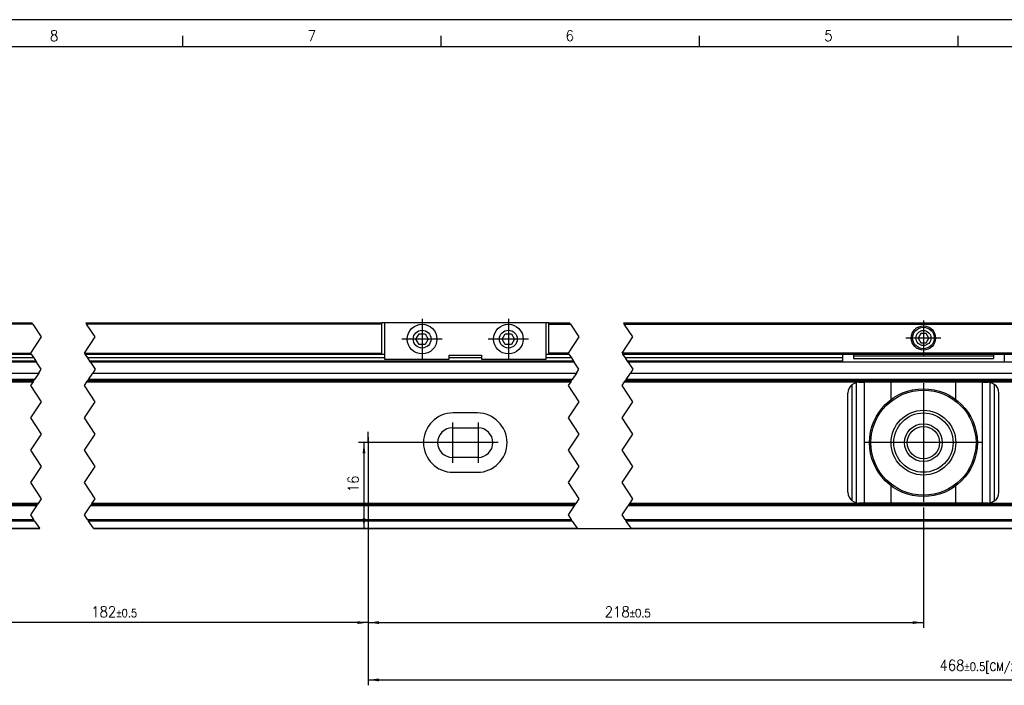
# Model space of a CAD drawing. Header units: inches. Extents: x -381 to 1766, y -418 to 176.
# Tile 14 of 19: x 88 to 271, y 52 to 176. Entities that reach past the tile are written whole.
import ezdxf

# ---------------------------------------------------------------- set-up
doc = ezdxf.new("R2010")
doc.units = ezdxf.units.IN
doc.linetypes.add('DOT_CENTER', pattern=[14, 12, -1, 0, -1])
doc.layers.add('1', color=7, linetype='Continuous')
doc.styles.add('CONVERTER_12', font='txt.shx', dxfattribs={"width": 0.9})
doc.dimstyles.new('ME10_DIM_10', dxfattribs={"dimtxt": 2, "dimasz": 2, "dimexe": 1, "dimexo": 1, "dimgap": 1, "dimtad": 1, "dimdsep": 46, "dimtxsty": 'CONVERTER_12', "dimsah": 1, "dimcen": 0.09, "dimclrd": 2, "dimclre": 2, "dimclrt": 2, "dimadec": 0, "dimazin": 0, "dimtol": 1, "dimtp": 0.5, "dimtm": 0.5, "dimtfac": 0.75, "dimtdec": 1, "dimtix": 1, "dimtmove": 0, "dimatfit": 3, "dimfxl": 1, "dimtolj": 1, "dimtzin": 0, "dimarcsym": 0})
doc.dimstyles.new('ME10_DIM_14', dxfattribs={"dimtxt": 2, "dimasz": 2, "dimexe": 1, "dimexo": 1, "dimgap": 1, "dimtad": 1, "dimdsep": 46, "dimtxsty": 'CONVERTER_12', "dimsah": 1, "dimcen": 0.09, "dimclrd": 2, "dimclre": 2, "dimclrt": 2, "dimadec": 0, "dimazin": 0, "dimtfac": 1, "dimtdec": 4, "dimtix": 1, "dimtmove": 0, "dimatfit": 3, "dimfxl": 1, "dimtolj": 1, "dimtzin": 0, "dimarcsym": 0})
doc.dimstyles.new('ME10_DIM_15', dxfattribs={"dimtxt": 2, "dimasz": 2, "dimexe": 1, "dimexo": 1, "dimgap": 1, "dimtad": 1, "dimdsep": 46, "dimtxsty": 'CONVERTER_12', "dimsah": 1, "dimcen": 0.09, "dimclrd": 2, "dimclre": 2, "dimclrt": 2, "dimadec": 0, "dimazin": 0, "dimtol": 1, "dimtp": 0.5, "dimtm": 0.5, "dimtfac": 0.75, "dimtdec": 1, "dimtix": 1, "dimtmove": 0, "dimatfit": 3, "dimfxl": 1, "dimtolj": 1, "dimtzin": 0, "dimarcsym": 0})
doc.dimstyles.new('ME10_DIM_16', dxfattribs={"dimtxt": 2, "dimasz": 2, "dimexe": 1, "dimexo": 1, "dimgap": 1, "dimtad": 1, "dimdsep": 46, "dimtxsty": 'CONVERTER_12', "dimsah": 1, "dimcen": 0.09, "dimclrd": 2, "dimclre": 2, "dimclrt": 2, "dimadec": 0, "dimazin": 0, "dimtol": 1, "dimtp": 0.5, "dimtm": 0.5, "dimtfac": 0.75, "dimtdec": 1, "dimtix": 1, "dimtmove": 0, "dimatfit": 3, "dimfxl": 1, "dimtolj": 1, "dimtzin": 0, "dimarcsym": 0})

# ---------------------------------------------------------------- blocks, each defined once
blk = doc.blocks.new('SOPORTE_SV_870__2', base_point=(-94.74999600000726, 81.19999959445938))
at = {"color": 7, "linetype": 'Continuous'}
for p, q in [((16.98980466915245, 119.3999995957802), (90.37943893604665, 119.3999995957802)), ((90.51277226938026, 119.1999995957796), (17.12313800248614, 119.1999995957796)), ((100.379438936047, 119.3999995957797), (155.2500039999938, 119.3999995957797)), ((155.2500039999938, 119.1999995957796), (100.5127722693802, 119.1999995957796)), ((155.2500039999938, 119.1999995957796), (155.2500039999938, 119.3999995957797)), ((155.7500039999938, 119.3999995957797), (155.2500039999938, 119.3999995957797)), ((155.2500039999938, 113.7999995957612), (155.2500039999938, 119.1999995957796)), ((185.7500039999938, 119.3999995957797), (155.7500039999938, 119.3999995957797)), ((155.7500039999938, 119.3999995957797), (155.7500039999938, 112.6499995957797)), ((186.2500039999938, 119.3999995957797), (185.7500039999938, 119.3999995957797)), ((185.7500039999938, 112.6499995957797), (185.7500039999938, 119.3999995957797)), ((186.2500039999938, 119.19999959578), (186.2500039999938, 119.3999995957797)), ((186.2500039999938, 119.3999995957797), (190.1196359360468, 119.3999995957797)), ((186.2500039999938, 119.19999959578), (190.25296926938, 119.1999995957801)), ((186.2500039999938, 113.7999995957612), (186.2500039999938, 119.19999959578)), ((200.1196359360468, 119.3999995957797), (277.7111395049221, 119.3999995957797)), ((200.25296926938, 119.19999959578), (277.8444728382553, 119.19999959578)), ((161.6000039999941, 116.3999995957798), (162.1821131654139, 117.3999995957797)), ((162.1821131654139, 117.3999995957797), (163.3178948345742, 117.3999995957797)), ((163.3178948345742, 117.3999995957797), (163.900003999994, 116.3999995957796)), ((177.6000039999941, 116.3999995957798), (178.1821131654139, 117.3999995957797)), ((178.1821131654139, 117.3999995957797), (179.3178948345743, 117.3999995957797)), ((179.3178948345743, 117.3999995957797), (179.900003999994, 116.3999995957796)), ((255.2500039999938, 117.4660249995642), (254.7500039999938, 116.5999995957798)), ((256.2500039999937, 117.4660249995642), (255.2500039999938, 117.4660249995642)), ((256.7500039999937, 116.5999995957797), (256.2500039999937, 117.4660249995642)), ((162.1750039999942, 115.4040703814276), (161.6000039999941, 116.3999995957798)), ((163.3250039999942, 115.4040703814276), (162.1750039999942, 115.4040703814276)), ((163.900003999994, 116.3999995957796), (163.3250039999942, 115.4040703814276)), ((178.1750039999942, 115.4040703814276), (177.6000039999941, 116.3999995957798)), ((179.3250039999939, 115.4040703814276), (178.1750039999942, 115.4040703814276)), ((179.900003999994, 116.3999995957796), (179.3250039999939, 115.4040703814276)), ((254.7500039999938, 116.5999995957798), (255.2500039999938, 115.7339741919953)), ((255.2500039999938, 115.7339741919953), (256.2500039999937, 115.7339741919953)), ((256.2500039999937, 115.7339741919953), (256.7500039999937, 116.5999995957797)), ((16.72313746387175, 113.7999995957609), (90.11277226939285, 113.7999995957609)), ((16.85647133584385, 113.5999995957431), (90.24610560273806, 113.5999995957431)), ((100.1127717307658, 113.7999995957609), (155.2500039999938, 113.7999995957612)), ((100.246105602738, 113.5999995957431), (155.2500039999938, 113.5999995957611)), ((155.2500039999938, 113.5999995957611), (155.2500039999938, 113.7999995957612)), ((155.2500039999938, 113.5999995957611), (155.7500039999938, 113.5999995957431)), ((167.7500039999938, 113.3999995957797), (173.7500039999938, 113.3999995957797)), ((167.7500039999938, 112.6499995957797), (167.7500039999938, 113.3999995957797)), ((173.7500039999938, 113.3999995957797), (173.7500039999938, 112.6499995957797)), ((185.7500039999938, 113.5999995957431), (186.2500039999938, 113.5999995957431)), ((189.8529690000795, 113.7999999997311), (186.2500039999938, 113.7999995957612)), ((186.2500039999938, 113.5999995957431), (186.2500039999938, 113.7999995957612)), ((186.2500039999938, 113.5999995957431), (189.986309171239, 113.5999897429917)), ((277.4444728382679, 113.7999995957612), (199.852968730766, 113.7999995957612)), ((199.9863026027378, 113.5999995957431), (277.5778061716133, 113.5999995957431)), ((240.7500039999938, 113.5999961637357), (240.7500039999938, 112.1019431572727)), ((242.7500039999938, 113.5999919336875), (242.7500039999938, 113.2652482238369)), ((268.7500039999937, 113.2652482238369), (242.7500039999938, 113.2652482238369)), ((242.7500039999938, 113.2652482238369), (242.7500039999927, 112.7961776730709)), ((268.7500039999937, 113.5999919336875), (268.7500039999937, 113.2652482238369)), ((268.7500039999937, 113.2652482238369), (268.7500039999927, 112.7961776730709)), ((270.7500039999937, 113.5999961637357), (270.7500039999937, 112.1019431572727)), ((91.24610560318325, 112.0999995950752), (17.85647133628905, 112.0999995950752)), ((90.71277226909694, 112.8999995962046), (82.75000377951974, 112.8999995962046)), ((91.11277226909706, 112.2999995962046), (82.75000983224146, 112.2999995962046)), ((155.7499987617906, 112.8999995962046), (100.712772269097, 112.8999995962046)), ((190.852969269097, 112.2999995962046), (101.1127722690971, 112.2999995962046)), ((190.9863026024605, 112.0999995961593), (101.2461056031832, 112.0999995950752)), ((155.7500039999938, 112.6499995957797), (167.7500039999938, 112.6499995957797)), ((173.7499979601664, 112.8999995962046), (167.7499973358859, 112.8999995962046)), ((173.7500039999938, 112.6499995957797), (185.7500039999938, 112.6499995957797)), ((190.4529692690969, 112.8999995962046), (185.7499972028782, 112.8999995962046)), ((240.7500027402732, 112.8999995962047), (200.4529692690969, 112.8999995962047)), ((240.7500095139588, 112.2999995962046), (200.852969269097, 112.2999995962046)), ((278.5778061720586, 112.0999995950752), (200.9863026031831, 112.0999995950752)), ((270.7500039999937, 112.1019431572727), (240.7500039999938, 112.1019431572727)), ((242.7500039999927, 112.7961776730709), (268.7500039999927, 112.7961776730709)), ((18.25647079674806, 110.0999995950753), (91.64610506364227, 110.0999995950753)), ((101.6461050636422, 110.0999995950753), (191.3863020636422, 110.0999995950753)), ((201.3863020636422, 110.0999995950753), (278.9778056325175, 110.0999995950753)), ((17.18980412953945, 108.4999995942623), (90.57943839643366, 108.4999995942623)), ((17.32313746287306, 108.6999995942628), (90.71277172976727, 108.6999995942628)), ((90.84610506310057, 108.8999995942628), (17.45647079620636, 108.8999995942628)), ((100.5794383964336, 108.4999995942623), (190.3196353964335, 108.4999995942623)), ((100.7127717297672, 108.6999995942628), (190.4529687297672, 108.6999995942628)), ((190.5863020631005, 108.8999995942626), (100.8461050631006, 108.8999995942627)), ((200.3196353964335, 108.4999995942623), (277.911138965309, 108.4999995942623)), ((200.4529687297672, 108.6999995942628), (278.0444722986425, 108.6999995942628)), ((278.1778056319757, 108.8999995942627), (200.5863020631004, 108.8999995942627)), ((242.5500039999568, 107.9999995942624), (242.9441263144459, 108.2304580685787)), ((242.5500039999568, 86.39999959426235), (242.5500039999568, 107.9999995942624)), ((242.9441263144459, 108.2304580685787), (243.1492044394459, 108.3076217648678)), ((243.1492044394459, 108.3076217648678), (243.3479152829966, 108.3591638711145)), ((243.7500039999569, 108.3999995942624), (243.3479152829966, 108.3591638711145)), ((243.3479152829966, 86.04083531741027), (243.3479152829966, 108.3591638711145)), ((243.7500039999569, 108.3999995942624), (244.8243292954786, 108.3999995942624)), ((244.8243292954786, 85.99999959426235), (244.8243292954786, 108.3999995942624)), ((249.7424568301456, 108.3999995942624), (244.8243292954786, 108.3999995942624)), ((261.7575511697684, 108.3999995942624), (249.7424568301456, 108.3999995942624)), ((249.7424568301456, 105.1943336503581), (249.7424568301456, 108.3999995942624)), ((261.7575511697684, 105.1943336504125), (261.7575511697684, 108.3999995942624)), ((266.6756787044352, 108.3999995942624), (261.7575511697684, 108.3999995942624)), ((266.6756787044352, 85.99999959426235), (266.6756787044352, 108.3999995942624)), ((266.6756787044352, 108.3999995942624), (267.7500039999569, 108.3999995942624)), ((268.1520927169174, 108.3591638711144), (267.7500039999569, 108.3999995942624)), ((268.1520927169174, 86.04083531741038), (268.1520927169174, 108.3591638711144)), ((268.1520927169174, 108.3591638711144), (268.3508035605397, 108.3076217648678)), ((268.3508035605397, 108.3076217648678), (268.5558816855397, 108.2304580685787)), ((268.5558816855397, 108.2304580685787), (268.950003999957, 107.9999995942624)), ((268.9500039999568, 86.39999959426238), (268.950003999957, 107.9999995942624)), ((241.7500039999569, 87.99999959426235), (241.7500039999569, 106.3999995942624)), ((269.7500039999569, 87.99999959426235), (269.7500039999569, 106.3999995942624)), ((173.0000039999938, 102.6999995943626), (168.5000039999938, 102.6999995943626)), ((168.3778449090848, 99.94999959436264), (173.1221630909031, 99.94999959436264)), ((173.1221630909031, 94.44999959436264), (168.3778449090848, 94.44999959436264)), ((168.5000039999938, 91.69999959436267), (173.0000039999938, 91.69999959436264)), ((249.7424568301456, 85.99999959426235), (249.7424568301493, 89.20566553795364)), ((261.7575511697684, 85.99999959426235), (261.7575511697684, 89.20566553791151)), ((91.51277172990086, 85.89999959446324), (18.12313746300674, 85.89999959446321)), ((191.2529687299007, 85.89999959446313), (101.5127717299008, 85.89999959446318)), ((278.8444722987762, 85.89999959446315), (201.2529687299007, 85.89999959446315)), ((242.9441263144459, 86.1695449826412), (242.5500039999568, 86.39999959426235)), ((243.1492044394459, 86.09238128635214), (242.9441263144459, 86.1695449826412)), ((243.3479152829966, 86.04083531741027), (243.1492044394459, 86.09238128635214)), ((243.3479152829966, 86.04083531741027), (243.7500039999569, 85.99999959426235)), ((244.8243292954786, 85.99999959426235), (243.7500039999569, 85.99999959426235)), ((249.7424568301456, 85.99999959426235), (244.8243292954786, 85.99999959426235)), ((261.7575511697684, 85.99999959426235), (249.7424568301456, 85.99999959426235)), ((266.6756787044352, 85.99999959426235), (261.7575511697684, 85.99999959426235)), ((267.7500039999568, 85.99999959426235), (266.6756787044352, 85.99999959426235)), ((267.7500039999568, 85.99999959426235), (268.1520927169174, 86.04083531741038)), ((268.3508035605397, 86.09238128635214), (268.1520927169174, 86.04083531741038)), ((268.5558816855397, 86.1695449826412), (268.3508035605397, 86.09238128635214)), ((268.9500039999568, 86.39999959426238), (268.5558816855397, 86.1695449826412)), ((91.24610506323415, 85.49999959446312), (17.85647079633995, 85.49999959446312)), ((91.37943839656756, 85.69999959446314), (17.98980412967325, 85.69999959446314)), ((190.986302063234, 85.49999959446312), (101.2461050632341, 85.49999959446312)), ((191.1196353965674, 85.69999959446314), (101.3794383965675, 85.69999959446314)), ((278.5778056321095, 85.49999959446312), (200.9863020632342, 85.49999959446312)), ((278.7111389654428, 85.69999959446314), (201.1196353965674, 85.69999959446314)), ((17.30092257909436, 82.93332366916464), (90.69055575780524, 82.93332366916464)), ((90.87626891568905, 82.65475462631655), (17.48663464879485, 82.65475462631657)), ((100.6905557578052, 82.93332366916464), (190.4307596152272, 82.93332366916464)), ((190.6164659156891, 82.65475462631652), (100.8762689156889, 82.65475462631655)), ((200.4307596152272, 82.93332366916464), (278.0222513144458, 82.93332366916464)), ((278.2079694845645, 82.65475462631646), (200.616465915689, 82.6547546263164)), ((18.37551612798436, 81.32143240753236), (91.76515039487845, 81.32143240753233)), ((91.84610560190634, 81.19999959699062), (18.45647133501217, 81.19999959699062)), ((101.7651503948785, 81.32143240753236), (191.5053473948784, 81.32143240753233)), ((191.5863026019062, 81.19999959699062), (101.8461056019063, 81.19999959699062)), ((201.5053473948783, 81.32143240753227), (279.0968509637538, 81.32143240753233)), ((279.1778061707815, 81.19999959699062), (201.5863026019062, 81.19999959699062))]:
    blk.add_line(p, q, dxfattribs=at)
at = {"color": 2, "linetype": 'DOT_CENTER'}
for p, q in [((90.51277226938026, 119.1999995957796), (90.37943893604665, 119.3999995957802)), ((90.51277226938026, 119.1999995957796), (92.11277200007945, 116.7999999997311)), ((100.379438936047, 119.3999995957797), (100.5127722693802, 119.1999995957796)), ((102.1127720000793, 116.7999999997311), (100.5127722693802, 119.1999995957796)), ((190.25296926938, 119.1999995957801), (190.1196359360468, 119.3999995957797)), ((190.25296926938, 119.1999995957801), (191.8529690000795, 116.7999999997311)), ((200.1196359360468, 119.3999995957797), (200.25296926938, 119.19999959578)), ((201.8529690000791, 116.7999999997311), (200.25296926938, 119.19999959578)), ((92.11277200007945, 116.7999999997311), (90.11277226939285, 113.7999995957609)), ((100.1127717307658, 113.7999995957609), (102.1127720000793, 116.7999999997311)), ((191.8529690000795, 116.7999999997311), (189.8529690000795, 113.7999999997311)), ((199.852968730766, 113.7999995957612), (201.8529690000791, 116.7999999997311)), ((90.24610560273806, 113.5999995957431), (90.11277226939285, 113.7999995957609)), ((90.24610560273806, 113.5999995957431), (90.71277226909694, 112.8999995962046)), ((100.1127717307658, 113.7999995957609), (100.246105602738, 113.5999995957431)), ((100.712772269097, 112.8999995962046), (100.246105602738, 113.5999995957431)), ((189.986309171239, 113.5999897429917), (189.8529690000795, 113.7999999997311)), ((189.986309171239, 113.5999897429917), (190.4529692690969, 112.8999995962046)), ((199.852968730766, 113.7999995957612), (199.9863026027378, 113.5999995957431)), ((200.4529692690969, 112.8999995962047), (199.9863026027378, 113.5999995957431)), ((90.71277226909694, 112.8999995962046), (91.11277226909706, 112.2999995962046)), ((91.11277226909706, 112.2999995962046), (91.24610560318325, 112.0999995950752)), ((92.11277200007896, 110.7999999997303), (91.24610560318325, 112.0999995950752)), ((101.1127722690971, 112.2999995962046), (100.712772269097, 112.8999995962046)), ((101.2461056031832, 112.0999995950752), (101.1127722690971, 112.2999995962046)), ((101.2461056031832, 112.0999995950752), (102.1127720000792, 110.7999999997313)), ((190.4529692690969, 112.8999995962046), (190.852969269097, 112.2999995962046)), ((190.852969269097, 112.2999995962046), (190.9863026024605, 112.0999995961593)), ((191.8529690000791, 110.7999999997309), (190.9863026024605, 112.0999995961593)), ((200.852969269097, 112.2999995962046), (200.4529692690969, 112.8999995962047)), ((200.9863026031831, 112.0999995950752), (200.852969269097, 112.2999995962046)), ((200.9863026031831, 112.0999995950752), (201.8529690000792, 110.799999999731)), ((91.64610506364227, 110.0999995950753), (90.84610506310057, 108.8999995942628)), ((91.64610506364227, 110.0999995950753), (92.11277200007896, 110.7999999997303)), ((100.8461050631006, 108.8999995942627), (101.6461050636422, 110.0999995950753)), ((102.1127720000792, 110.7999999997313), (101.6461050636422, 110.0999995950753)), ((191.3863020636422, 110.0999995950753), (190.5863020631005, 108.8999995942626)), ((191.3863020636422, 110.0999995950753), (191.8529690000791, 110.7999999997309)), ((200.5863020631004, 108.8999995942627), (201.3863020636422, 110.0999995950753)), ((201.8529690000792, 110.799999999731), (201.3863020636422, 110.0999995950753)), ((90.57943839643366, 108.4999995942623), (90.11277200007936, 107.7999999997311)), ((90.11277200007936, 107.7999999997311), (92.11277200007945, 104.799999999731)), ((90.71277172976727, 108.6999995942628), (90.57943839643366, 108.4999995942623)), ((90.71277172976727, 108.6999995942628), (90.84610506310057, 108.8999995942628)), ((100.1127720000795, 107.799999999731), (100.5794383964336, 108.4999995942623)), ((102.1127720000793, 104.7999999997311), (100.1127720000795, 107.799999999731)), ((100.5794383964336, 108.4999995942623), (100.7127717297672, 108.6999995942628)), ((100.8461050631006, 108.8999995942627), (100.7127717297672, 108.6999995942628)), ((190.3196353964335, 108.4999995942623), (189.8529690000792, 107.7999999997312)), ((189.8529690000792, 107.7999999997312), (191.8529690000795, 104.799999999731)), ((190.4529687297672, 108.6999995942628), (190.3196353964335, 108.4999995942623)), ((190.4529687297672, 108.6999995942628), (190.5863020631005, 108.8999995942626)), ((199.8529690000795, 107.799999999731), (200.3196353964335, 108.4999995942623)), ((201.8529690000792, 104.7999999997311), (199.8529690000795, 107.799999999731)), ((200.3196353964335, 108.4999995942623), (200.4529687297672, 108.6999995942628)), ((200.5863020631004, 108.8999995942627), (200.4529687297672, 108.6999995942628)), ((92.11277200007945, 104.799999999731), (90.11277200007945, 101.7999999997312)), ((100.1127720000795, 101.799999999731), (102.1127720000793, 104.7999999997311)), ((191.8529690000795, 104.799999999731), (189.8529690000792, 101.7999999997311)), ((199.8529690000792, 101.7999999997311), (201.8529690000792, 104.7999999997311)), ((90.11277200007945, 101.7999999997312), (92.11277200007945, 98.79999999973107)), ((102.1127720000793, 98.7999999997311), (100.1127720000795, 101.799999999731)), ((189.8529690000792, 101.7999999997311), (191.8529690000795, 98.79999999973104)), ((201.8529690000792, 98.7999999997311), (199.8529690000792, 101.7999999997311)), ((92.11277200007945, 98.79999999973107), (90.11277200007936, 95.7999999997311)), ((100.1127720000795, 95.79999999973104), (102.1127720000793, 98.7999999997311)), ((191.8529690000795, 98.79999999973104), (189.8529690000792, 95.79999999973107)), ((199.8529690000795, 95.79999999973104), (201.8529690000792, 98.7999999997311)), ((90.11277200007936, 95.7999999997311), (92.11277200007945, 92.79999999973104)), ((102.1127720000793, 92.79999999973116), (100.1127720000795, 95.79999999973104)), ((189.8529690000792, 95.79999999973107), (191.8529690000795, 92.79999999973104)), ((201.8529690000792, 92.7999999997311), (199.8529690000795, 95.79999999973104)), ((92.11277200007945, 92.79999999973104), (90.11277200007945, 89.7999999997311)), ((100.1127720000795, 89.79999999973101), (102.1127720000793, 92.79999999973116)), ((191.8529690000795, 92.79999999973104), (189.8529690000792, 89.7999999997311)), ((199.8529690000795, 89.79999999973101), (201.8529690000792, 92.7999999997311)), ((90.11277200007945, 89.7999999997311), (92.11277200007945, 86.79999999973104)), ((102.1127720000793, 86.79999999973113), (100.1127720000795, 89.79999999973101)), ((189.8529690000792, 89.7999999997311), (191.8529690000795, 86.79999999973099)), ((201.8529690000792, 86.79999999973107), (199.8529690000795, 89.79999999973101)), ((91.51277172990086, 85.89999959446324), (91.37943839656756, 85.69999959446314)), ((92.11277200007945, 86.79999999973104), (91.51277172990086, 85.89999959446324)), ((101.3794383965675, 85.69999959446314), (101.5127717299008, 85.89999959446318)), ((101.5127717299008, 85.89999959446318), (102.1127720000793, 86.79999999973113)), ((191.2529687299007, 85.89999959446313), (191.1196353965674, 85.69999959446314)), ((191.8529690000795, 86.79999999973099), (191.2529687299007, 85.89999959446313)), ((201.1196353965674, 85.69999959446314), (201.2529687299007, 85.89999959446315)), ((201.2529687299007, 85.89999959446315), (201.8529690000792, 86.79999999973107)), ((91.24610506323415, 85.49999959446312), (90.11277200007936, 83.7999999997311)), ((91.24610506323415, 85.49999959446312), (91.37943839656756, 85.69999959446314)), ((100.1127720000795, 83.79999999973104), (101.2461050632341, 85.49999959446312)), ((101.3794383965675, 85.69999959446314), (101.2461050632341, 85.49999959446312)), ((190.986302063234, 85.49999959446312), (189.8529690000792, 83.7999999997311)), ((190.986302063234, 85.49999959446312), (191.1196353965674, 85.69999959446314)), ((199.8529690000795, 83.79999999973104), (200.9863020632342, 85.49999959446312)), ((201.1196353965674, 85.69999959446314), (200.9863020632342, 85.49999959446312)), ((90.11277200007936, 83.7999999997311), (90.69055575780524, 82.93332366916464)), ((90.87626891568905, 82.65475462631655), (90.69055575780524, 82.93332366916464)), ((90.87626891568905, 82.65475462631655), (91.76515039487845, 81.32143240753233)), ((100.6905557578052, 82.93332366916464), (100.1127720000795, 83.79999999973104)), ((100.6905557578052, 82.93332366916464), (100.8762689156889, 82.65475462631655)), ((101.7651503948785, 81.32143240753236), (100.8762689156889, 82.65475462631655)), ((189.8529690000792, 83.7999999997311), (190.4307596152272, 82.93332366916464)), ((190.6164659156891, 82.65475462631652), (190.4307596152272, 82.93332366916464)), ((190.6164659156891, 82.65475462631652), (191.5053473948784, 81.32143240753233)), ((200.4307596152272, 82.93332366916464), (199.8529690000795, 83.79999999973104)), ((200.4307596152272, 82.93332366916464), (200.616465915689, 82.6547546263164)), ((201.5053473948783, 81.32143240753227), (200.616465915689, 82.6547546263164)), ((91.84610560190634, 81.19999959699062), (91.76515039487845, 81.32143240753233)), ((101.7651503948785, 81.32143240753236), (101.8461056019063, 81.19999959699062)), ((191.5863026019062, 81.19999959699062), (191.5053473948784, 81.32143240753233)), ((201.5053473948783, 81.32143240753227), (201.5863026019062, 81.19999959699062))]:
    blk.add_line(p, q, dxfattribs=at)
at = {"color": 7, "linetype": 'Continuous'}
for centre, radius in [((162.7500039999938, 116.3999995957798), 2.75), ((178.7500039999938, 116.3999995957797), 2.75), ((255.7500039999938, 116.5999995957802), 2.250000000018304), ((162.7500039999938, 116.3999995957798), 1.649999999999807), ((178.7500039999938, 116.3999995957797), 1.649999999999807), ((255.7500039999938, 116.5999995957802), 2.000000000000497), ((255.7500039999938, 116.5999995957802), 1.39378221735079), ((255.7500039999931, 97.19999959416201), 10), ((255.7500039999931, 97.19999959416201), 9.750000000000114), ((255.7500039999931, 97.19999959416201), 5.999999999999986), ((255.7500039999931, 97.19999959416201), 5.5), ((255.7500039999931, 97.19999959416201), 3.5), ((255.7500039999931, 97.19999959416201), 2.999999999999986)]:
    blk.add_circle(centre, radius, dxfattribs=at)
for centre, radius, start, end in [((243.7500039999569, 106.3999995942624), 2.000000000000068, 126.8698976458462, 180), ((267.7500039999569, 106.3999995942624), 2, 0, 53.13010235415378), ((168.5000039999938, 97.19999959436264), 5.499999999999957, 90, 270), ((173.0000039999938, 97.19999959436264), 5.5, 270, 90), ((168.3778449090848, 97.19999959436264), 2.75, 90, 270), ((173.1221630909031, 97.19999959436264), 2.75, 270, 90), ((243.7500039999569, 87.99999959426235), 2, 180, 233.1301023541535), ((267.7500039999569, 87.99999959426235), 1.999999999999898, 306.8698976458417, 0)]:
    blk.add_arc(centre, radius, start, end, dxfattribs=at)
at = {"layer": '1', "color": 2, "linetype": 'DOT_CENTER'}
for p, q in [((162.7500039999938, 120.1499995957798), (162.7500039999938, 112.6499995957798)), ((178.7500039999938, 120.1499995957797), (178.7500039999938, 112.6499995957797)), ((255.7500039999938, 119.8499995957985), (255.7500039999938, 113.3499995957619)), ((166.5000039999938, 116.3999995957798), (159.0000039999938, 116.3999995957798)), ((182.5000039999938, 116.3999995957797), (175.0000039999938, 116.3999995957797)), ((259.000004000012, 116.5999995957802), (252.5000039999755, 116.5999995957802)), ((255.7500039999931, 108.199999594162), (255.7500039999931, 86.19999959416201)), ((168.3778449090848, 100.9499995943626), (168.3778449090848, 93.44999959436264)), ((173.1221630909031, 100.9499995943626), (173.1221630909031, 93.44999959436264)), ((255.7500039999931, 101.699999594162), (255.7500039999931, 92.69999959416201)), ((172.1278449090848, 97.19999959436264), (164.6278449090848, 97.19999959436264)), ((176.8721630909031, 97.19999959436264), (170.6370367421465, 97.19999959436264)), ((266.7500039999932, 97.19999959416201), (244.7500039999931, 97.19999959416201)), ((260.2500039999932, 97.19999959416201), (251.2500039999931, 97.19999959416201))]:
    blk.add_line(p, q, dxfattribs=at)
blk = doc.blocks.new('*D69')
at = {"layer": '1', "color": 2, "linetype": 'Continuous'}
for p, q in [((152.7500039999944, 98.19999959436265), (152.7500039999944, 52.21275364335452)), ((397.7500039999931, 96.19999959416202), (397.7500039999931, 52.21275364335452)), ((152.7500039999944, 53.21275364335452), (397.7500039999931, 53.21275364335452))]:
    blk.add_line(p, q, dxfattribs=at)
at = {"layer": '1', "color": 2}
for points in [[(154.7500039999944, 53.47605863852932), (154.7500039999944, 52.94944864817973), (152.7500039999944, 53.21275364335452)], [(395.7500039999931, 52.94944864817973), (395.7500039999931, 53.47605863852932), (397.7500039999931, 53.21275364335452)]]:
    blk.add_solid(points, dxfattribs=at)
at = {"layer": '1', "color": 2, "insert": (258.718319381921, 54.41275364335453), "char_height": 2, "attachment_point": 7, "rotation": 0.00013888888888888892, "line_spacing_factor": 0.60024009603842, "style": 'CONVERTER_12'}
blk.add_mtext('\\C2;\\C2;\\C2;468\\C2;\\H1.5;{\\Fgdt;`}0.5\\C2;[CM/2+15]', dxfattribs=at)
blk = doc.blocks.new('*D73')
at = {"layer": '1', "color": 2, "linetype": 'Continuous'}
for p, q in [((175.872163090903, 97.19999959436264), (150.964320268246, 97.19999959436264)), ((151.964320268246, 97.19999959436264), (151.964320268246, 81.19999959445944)), ((434.2500039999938, 81.19999959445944), (150.964320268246, 81.19999959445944))]:
    blk.add_line(p, q, dxfattribs=at)
at = {"layer": '1', "color": 2}
for points in [[(152.2276252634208, 95.19999959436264), (151.7010152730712, 95.19999959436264), (151.964320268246, 97.19999959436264)], [(151.7010152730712, 83.19999959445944), (152.2276252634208, 83.19999959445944), (151.964320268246, 81.19999959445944)]]:
    blk.add_solid(points, dxfattribs=at)
at = {"layer": '1', "color": 2, "insert": (150.964320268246, 87.99999959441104), "char_height": 2, "attachment_point": 7, "rotation": 90, "line_spacing_factor": 0.60024009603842, "style": 'CONVERTER_12'}
blk.add_mtext('16', dxfattribs=at)
blk = doc.blocks.new('*D74')
at = {"layer": '1', "color": 2, "linetype": 'Continuous'}
for p, q in [((152.7500039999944, 98.19999959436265), (152.7500039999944, 62.84149279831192)), ((67.75000399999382, 85.19999959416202), (67.75000399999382, 62.84149279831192)), ((152.7500039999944, 63.84149279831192), (67.75000399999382, 63.84149279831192))]:
    blk.add_line(p, q, dxfattribs=at)
at = {"layer": '1', "color": 2}
for points in [[(69.75000399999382, 64.10479779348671), (69.75000399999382, 63.57818780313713), (67.75000399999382, 63.84149279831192)], [(150.7500039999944, 63.57818780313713), (150.7500039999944, 64.10479779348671), (152.7500039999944, 63.84149279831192)]]:
    blk.add_solid(points, dxfattribs=at)
at = {"layer": '1', "color": 2, "insert": (101.3804552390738, 64.84149279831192), "char_height": 2, "attachment_point": 7, "rotation": 0.00013888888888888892, "line_spacing_factor": 0.60024009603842, "style": 'CONVERTER_12'}
blk.add_mtext('\\C2;182\\C2;\\H1.5;{\\Fgdt;`}0.5', dxfattribs=at)
blk = doc.blocks.new('*D75')
at = {"layer": '1', "color": 2, "linetype": 'Continuous'}
for p, q in [((152.7500039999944, 98.19999959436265), (152.7500039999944, 62.84149279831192)), ((255.7500039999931, 85.19999959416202), (255.7500039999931, 62.84149279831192)), ((152.7500039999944, 63.84149279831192), (255.7500039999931, 63.84149279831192))]:
    blk.add_line(p, q, dxfattribs=at)
at = {"layer": '1', "color": 2}
for points in [[(154.7500039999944, 64.10479779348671), (154.7500039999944, 63.57818780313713), (152.7500039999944, 63.84149279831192)], [(253.7500039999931, 63.57818780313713), (253.7500039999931, 64.10479779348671), (255.7500039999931, 63.84149279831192)]]:
    blk.add_solid(points, dxfattribs=at)
at = {"layer": '1', "color": 2, "insert": (196.6292476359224, 64.84149279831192), "char_height": 2, "attachment_point": 7, "rotation": 0.00013888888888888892, "line_spacing_factor": 0.60024009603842, "style": 'CONVERTER_12'}
blk.add_mtext('\\C2;218\\C2;\\H1.5;{\\Fgdt;`}0.5', dxfattribs=at)
blk = doc.blocks.new('Marco_a1', base_point=(38.86876955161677, -121.3796663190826))
at = {"layer": '1', "color": 2, "linetype": 'Continuous'}
for p, q in [((458.8687695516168, 175.6203336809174), (-381.1312304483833, 175.6203336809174)), ((118.2805342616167, 172.6203336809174), (118.2805342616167, 170.6203336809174)), ((166.2217107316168, 172.6203336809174), (166.2217107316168, 170.6203336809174)), ((214.1628872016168, 172.6203336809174), (214.1628872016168, 170.6203336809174)), ((262.104063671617, 172.6203336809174), (262.104063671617, 170.6203336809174))]:
    blk.add_line(p, q, dxfattribs=at)
at = {"layer": '1', "color": 7, "linetype": 'Continuous'}
blk.add_line((453.8687695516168, 170.6203336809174), (-361.1312304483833, 170.6203336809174), dxfattribs=at)
at = {"layer": '1', "color": 2, "char_height": 2, "attachment_point": 4, "line_spacing_factor": 1.20048019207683, "style": 'CONVERTER_12'}
for s, insert in [('8', (93.7222360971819, 172.6451371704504)), ('7', (141.5259386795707, 172.6451371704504)), ('6', (189.3791898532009, 172.6451371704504)), ('5', (237.3529070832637, 172.6451371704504))]:
    blk.add_mtext(s, dxfattribs=dict(at, insert=insert))
blk = doc.blocks.new('Top', base_point=(38.86876955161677, -121.3796663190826))
blk.add_blockref('Marco_a1', (38.86876955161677, -121.3796663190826))
blk = doc.blocks.new('_dummy_frame', base_point=(-381.1312304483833, -418.3796663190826))
blk.add_blockref('Top', (38.86876955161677, -121.3796663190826))
blk = doc.blocks.new('Alzado2', base_point=(42.75000399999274, 100.299999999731))
at = {"layer": '1', "color": 2, "linetype": 'DOT_CENTER'}
blk.add_line((152.7500039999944, 97.19999959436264), (152.7500039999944, 99.19999959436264), dxfattribs=at)
blk.add_blockref('SOPORTE_SV_870__2', (-94.74999600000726, 81.19999959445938))
at = {"layer": '1'}
for p1, dimstyle, picture, middle in [((67.75000399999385, 86.19999959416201), 'ME10_DIM_15', '*D74', (105.8742052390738, 65.84149279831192)), ((255.7500039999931, 86.19999959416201), 'ME10_DIM_16', '*D75', (201.1229976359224, 65.84149279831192))]:
    dim = blk.add_linear_dim(base=(152.7500039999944, 63.84149279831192), p1=p1, p2=(152.7500039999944, 99.19999959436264), dimstyle=dimstyle, dxfattribs=at)
    dim.commit()
    dim.dimension.update_dxf_attribs({"geometry": picture, "text_midpoint": middle, "text_rotation": 0.00013888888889})
dim = blk.add_linear_dim(base=(152.7500039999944, 53.21275364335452), p1=(397.7500039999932, 97.19999959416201), p2=(152.7500039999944, 99.19999959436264), text='<>[CM/2+15]', dimstyle='ME10_DIM_10', override={"dimpost": '<>[CM/2+15]'}, dxfattribs=at)
dim.commit()
dim.dimension.update_dxf_attribs({"geometry": '*D69', "text_midpoint": (270.512069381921, 55.41275364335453), "text_rotation": 0.00013888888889})
dim = blk.add_linear_dim(base=(151.964320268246, 97.19999959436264), p1=(435.2500039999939, 81.19999959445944), p2=(176.8721630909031, 97.19999959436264), angle=90, dimstyle='ME10_DIM_14', dxfattribs=at)
dim.commit()
dim.dimension.update_dxf_attribs({"geometry": '*D73', "text_midpoint": (149.964320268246, 89.19999959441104), "text_rotation": 90})

msp = doc.modelspace()

# ---------------------------------------------------------------- block references
msp.add_blockref('Alzado2', (42.75000399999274, 100.299999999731))
at = {"layer": '1'}
msp.add_blockref('_dummy_frame', (-381.1312304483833, -418.3796663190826), dxfattribs=at)

doc.saveas('drawing.dxf')
